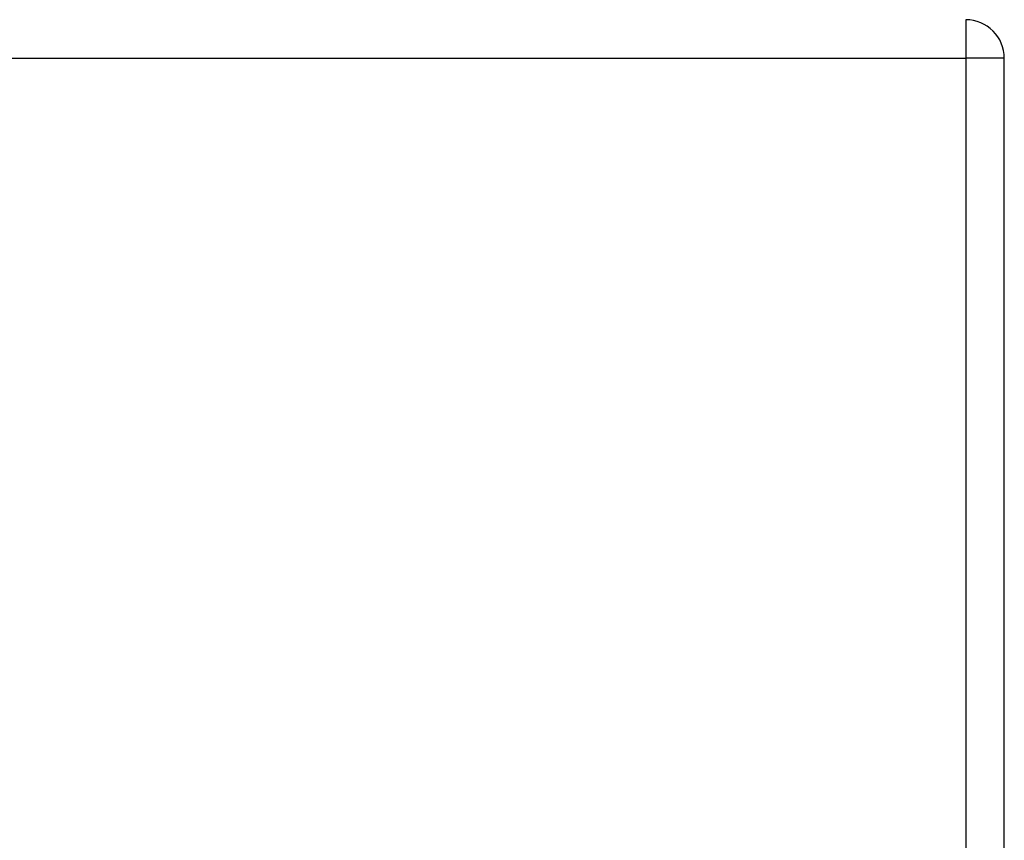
# Model space of a CAD drawing. Header units: inches. Extents: x 28 to 747, y 82 to 346.
# Tile 87 of 246: x 169.92 to 172.44, y 334.25 to 336.35. Entities that reach past the tile are written whole.
import ezdxf

# ---------------------------------------------------------------- set-up
doc = ezdxf.new("R2010")
doc.units = ezdxf.units.IN
doc.header["$MEASUREMENT"] = 0
doc.layers.add('Visible Edges(ANSI)', color=7, linetype='Continuous', lineweight=25)
doc.layers.add('Visible Tangent Edges(ANSI)', color=7, linetype='Continuous', lineweight=25)

msp = doc.modelspace()

# ---------------------------------------------------------------- linework, layer by layer
at = {"layer": 'Visible Edges(ANSI)'}
msp.add_line((172.4441, 324.4509), (172.4441, 336.2529), dxfattribs=at)
msp.add_arc((172.3451, 336.2529), 0.099, 0, 90, dxfattribs=at)
at = {"layer": 'Visible Tangent Edges(ANSI)'}
for p, q in [((172.3451, 336.3519), (172.3451, 336.2529)), ((100.5431, 336.2529), (172.3451, 336.2529)), ((172.3451, 336.2529), (172.3451, 324.4509)), ((172.4441, 336.2529), (172.3451, 336.2529))]:
    msp.add_line(p, q, dxfattribs=at)

doc.saveas('drawing.dxf')
